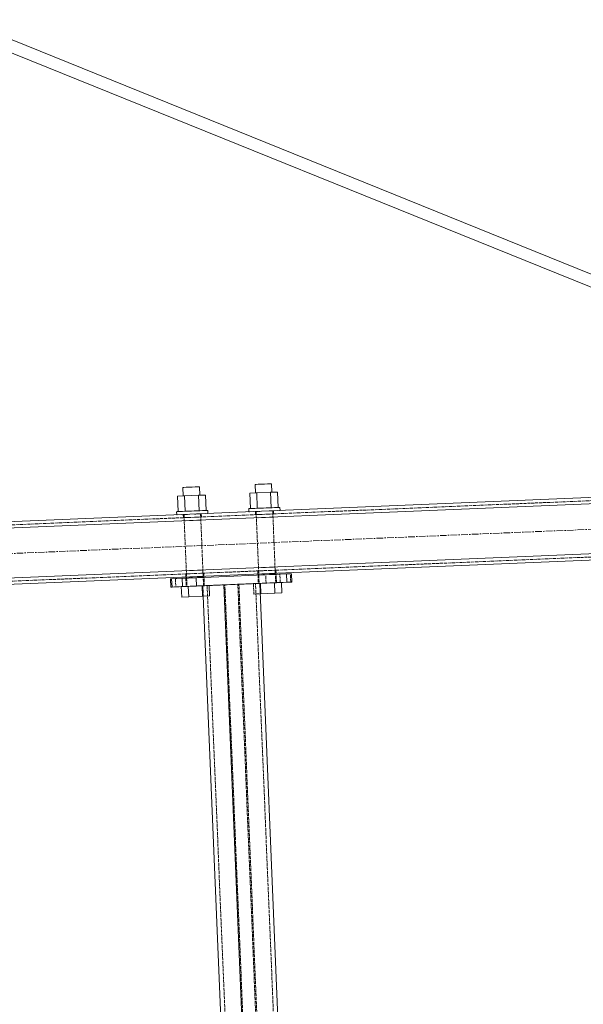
# Model space of a CAD drawing. Header units: millimetres. Extents: x -15129 to 9171, y -18789 to 5877.
# Tile 114 of 256: x -10718 to -10178, y -6777 to -5833. Entities that reach past the tile are written whole.
import ezdxf

# ---------------------------------------------------------------- set-up
doc = ezdxf.new("R2010")
doc.units = ezdxf.units.MM
doc.linetypes.add('ACAD_ISO02W100', pattern=[15, 12, -3])
doc.linetypes.add('CENTER', pattern=[50.8, 31.75, -6.35, 6.35, -6.35])
for name, color, linetype in [('AS_Belki', 145, 'Continuous'), ('AS_Blachy', 30, 'Continuous'), ('AS_Sruby', 9, 'Continuous')]:
    doc.layers.add(name, color=color, linetype=linetype)

msp = doc.modelspace()

# ---------------------------------------------------------------- linework, layer by layer
at = {"color": 5, "linetype": 'CENTER', "lineweight": 13, "ltscale": 0.2}
msp.add_line((-13035.76, -6440.75, 76020), (-9658.07, -6299.87, 38010), dxfattribs=at)
at = {"layer": 'AS_Belki', "color": 145, "linetype": 'Continuous', "lineweight": 13, "ltscale": 0.25}
for p, q in [((-9950.68, -6165.21), (-10773.85, -5832.57)), ((-10787.79, -5839.6), (-9954, -6176.53)), ((-11816.45, -6359.39), (-9760.49, -6273.64)), ((-11822.2, -6365.64), (-9754.24, -6279.39)), ((-11820.2, -6413.59), (-9752.24, -6327.34)), ((-11813.95, -6419.34), (-9757.99, -6333.59)), ((-10435.84, -8459.07), (-10522.76, -6374.49)), ((-10401.23, -8457.63), (-10488.15, -6373.05)), ((-10542.33, -6385.32), (-10456.38, -8446.61))]:
    msp.add_line(p, q, dxfattribs=at)
at = {"layer": 'AS_Belki', "color": 84, "linetype": 'ACAD_ISO02W100', "lineweight": 13, "ltscale": 0.25}
for p, q in [((-11816.33, -6362.39), (-9760.36, -6276.64)), ((-10545.11, -6306.37), (-10549.58, -6306.55)), ((-10548.4, -6306.5), (-10544.21, -6306.33)), ((-10544.97, -6306.36), (-10545.11, -6306.37)), ((-10544.21, -6306.33), (-10544.97, -6306.36)), ((-10544.09, -6309.33), (-10544.21, -6306.33)), ((-10492.36, -6304.17), (-10488.17, -6303.99)), ((-10492.36, -6304.17), (-10491.47, -6304.13)), ((-10492.36, -6304.17), (-10492.24, -6307.16)), ((-10479.18, -6303.62), (-10474.99, -6303.44)), ((-10474.87, -6306.44), (-10479.06, -6306.61)), ((-10475.89, -6303.48), (-10474.99, -6303.44)), ((-10475.76, -6306.48), (-10475.63, -6306.47)), ((-10474.87, -6306.44), (-10475.63, -6306.47)), ((-10475.63, -6306.47), (-10474.87, -6306.44)), ((-10474.87, -6306.44), (-10474.99, -6303.44)), ((-10561.59, -6307.05), (-10560.69, -6307.02)), ((-10560.82, -6307.02), (-10561.59, -6307.05)), ((-10561.59, -6307.05), (-10561.46, -6310.05)), ((-10560.56, -6310.01), (-10561.46, -6310.05)), ((-10560.7, -6310.02), (-10561.46, -6310.05)), ((-10559.87, -6306.98), (-10560.82, -6307.02)), ((-10544.72, -6312.36), (-10560.57, -6313.02)), ((-10555.1, -6309.79), (-10560.56, -6310.01)), ((-10559.72, -6306.98), (-10559.87, -6306.98)), ((-10557.4, -6306.88), (-10559.72, -6306.98)), ((-10550.57, -6306.59), (-10550.69, -6306.6)), ((-10549.58, -6306.55), (-10550.57, -6306.59)), ((-10550.45, -6309.59), (-10544.99, -6309.36)), ((-10544.09, -6309.33), (-10548.28, -6309.5)), ((-10544.99, -6309.36), (-10544.85, -6309.36)), ((-10544.09, -6309.33), (-10544.85, -6309.36)), ((-10492.24, -6307.16), (-10491.34, -6307.13)), ((-10492.24, -6307.16), (-10491.48, -6307.13)), ((-10475.5, -6309.47), (-10491.35, -6310.13)), ((-10491.34, -6307.13), (-10485.88, -6306.9)), ((-11814.08, -6416.34), (-9758.11, -6330.59)), ((-10558.57, -6360.97), (-10542.72, -6360.31)), ((-10489.09, -6361.08), (-10489.99, -6361.12)), ((-10489.99, -6361.12), (-10489.23, -6361.09)), ((-10489.99, -6361.12), (-10489.86, -6364.11)), ((-10489.35, -6358.09), (-10473.5, -6357.43)), ((-10489.09, -6361.08), (-10483.63, -6360.85)), ((-10476.81, -6360.57), (-10472.61, -6360.39)), ((-10473.38, -6360.42), (-10473.51, -6360.43)), ((-10472.61, -6360.39), (-10473.38, -6360.42)), ((-10472.49, -6363.39), (-10472.61, -6360.39)), ((-10558.31, -6363.97), (-10559.21, -6364)), ((-10558.45, -6363.97), (-10559.21, -6364)), ((-10559.21, -6364), (-10559.09, -6367)), ((-10558.19, -6366.96), (-10559.09, -6367)), ((-10559.09, -6367), (-10558.32, -6366.97)), ((-10558.31, -6363.97), (-10552.85, -6363.74)), ((-10558.19, -6366.96), (-10552.73, -6366.74)), ((-10548.07, -6366.54), (-10542.61, -6366.31)), ((-10546.03, -6363.45), (-10541.84, -6363.28)), ((-10545.9, -6366.45), (-10541.71, -6366.28)), ((-10542.6, -6363.31), (-10542.74, -6363.32)), ((-10542.61, -6366.31), (-10542.47, -6366.31)), ((-10542.6, -6363.31), (-10541.84, -6363.28)), ((-10542.47, -6366.31), (-10541.71, -6366.28)), ((-10541.71, -6366.28), (-10541.84, -6363.28)), ((-10489.86, -6364.11), (-10488.97, -6364.08)), ((-10489.86, -6364.11), (-10489.1, -6364.08)), ((-10488.97, -6364.08), (-10483.5, -6363.85)), ((-10478.85, -6363.65), (-10473.39, -6363.43)), ((-10476.68, -6363.56), (-10472.49, -6363.39)), ((-10473.39, -6363.43), (-10473.25, -6363.42)), ((-10473.25, -6363.42), (-10472.49, -6363.39)), ((-10542.1, -6375.3), (-10542.75, -6375.33)), ((-10542.1, -6375.3), (-10542.75, -6375.33)), ((-10542.75, -6375.33), (-10542.33, -6385.32)), ((-10541.34, -6375.27), (-10542.1, -6375.3)), ((-10541.34, -6375.27), (-10542.1, -6375.3)), ((-10541.34, -6375.27), (-10503.38, -6373.69)), ((-10522.89, -6374.5), (-10541.34, -6375.27)), ((-10521.67, -6374.45), (-10538.65, -6375.16)), ((-10538.65, -6375.16), (-10451.73, -8459.73)), ((-10522.76, -6374.49), (-10522.89, -6374.5)), ((-10434.74, -8459.02), (-10521.67, -6374.45)), ((-10492.25, -6373.22), (-10509.23, -6373.93)), ((-10422.31, -8458.5), (-10509.23, -6373.93)), ((-10421.21, -8458.46), (-10508.14, -6373.88)), ((-10488.15, -6373.05), (-10492.25, -6373.22)), ((-10405.32, -8457.8), (-10492.25, -6373.22))]:
    msp.add_line(p, q, dxfattribs=at)
at = {"layer": 'AS_Blachy', "color": 145, "linetype": 'Continuous', "lineweight": 13, "ltscale": 0.25}
for p, q in [((-10569, -6368.42), (-10573.66, -6368.61)), ((-10573.66, -6368.61), (-10572.66, -6368.57)), ((-10573.66, -6368.61), (-10573.32, -6376.6)), ((-10572.66, -6368.57), (-10562.67, -6368.15)), ((-10572.66, -6368.57), (-10572.32, -6376.56)), ((-10558.28, -6367.97), (-10569, -6368.42)), ((-10562.67, -6368.15), (-10556.6, -6367.9)), ((-10562.67, -6368.15), (-10562.33, -6376.14)), ((-10558.15, -6367.96), (-10559.04, -6368)), ((-10558.28, -6367.97), (-10559.04, -6368)), ((-10549.02, -6367.58), (-10556.6, -6367.9)), ((-10556.6, -6367.9), (-10552.68, -6367.74)), ((-10545.86, -6367.45), (-10552.68, -6367.74)), ((-10462.49, -6363.97), (-10549.02, -6367.58)), ((-10549.02, -6367.58), (-10548.68, -6375.58)), ((-10548.68, -6375.58), (-10462.16, -6371.97)), ((-10541.67, -6367.28), (-10545.86, -6367.45)), ((-10542.43, -6367.31), (-10541.67, -6367.28)), ((-10488.92, -6365.08), (-10489.82, -6365.11)), ((-10489.06, -6365.08), (-10489.82, -6365.11)), ((-10488.92, -6365.08), (-10483.46, -6364.85)), ((-10476.64, -6364.56), (-10483.46, -6364.85)), ((-10472.45, -6364.39), (-10476.64, -6364.56)), ((-10472.45, -6364.39), (-10473.21, -6364.42)), ((-10468.83, -6364.24), (-10472.94, -6364.41)), ((-10458.83, -6363.82), (-10468.83, -6364.24)), ((-10457.84, -6363.78), (-10462.49, -6363.97)), ((-10462.16, -6371.97), (-10462.49, -6363.97)), ((-10462.16, -6371.97), (-10457.5, -6371.77)), ((-10457.5, -6371.77), (-10457.84, -6363.78)), ((-10573.32, -6376.6), (-10572.32, -6376.56)), ((-10572.32, -6376.56), (-10562.33, -6376.14)), ((-10562.33, -6376.14), (-10556.27, -6375.89)), ((-10556.27, -6375.89), (-10552.24, -6375.72)), ((-10552.24, -6375.72), (-10548.68, -6375.58))]:
    msp.add_line(p, q, dxfattribs=at)
at = {"layer": 'AS_Blachy', "color": 84, "linetype": 'ACAD_ISO02W100', "lineweight": 13, "ltscale": 0.25}
for p, q in [((-10569, -6368.42), (-10568.67, -6376.41)), ((-10559.04, -6368), (-10558.71, -6375.99)), ((-10549.02, -6367.58), (-10558.28, -6367.97)), ((-10558.28, -6367.97), (-10554.85, -6367.83)), ((-10552.68, -6367.73), (-10554.85, -6367.83)), ((-10548.03, -6367.54), (-10542.57, -6367.31)), ((-10542.57, -6367.31), (-10542.43, -6367.31)), ((-10541.34, -6375.27), (-10541.67, -6367.28)), ((-10489.82, -6365.11), (-10489.49, -6373.11)), ((-10482.47, -6364.81), (-10489.06, -6365.08)), ((-10485.63, -6364.94), (-10489.06, -6365.08)), ((-10483.46, -6364.85), (-10485.63, -6364.94)), ((-10485.3, -6372.93), (-10476.31, -6372.56)), ((-10474.89, -6364.49), (-10482.47, -6364.81)), ((-10482.14, -6372.8), (-10482.47, -6364.81)), ((-10474.56, -6372.48), (-10482.14, -6372.8)), ((-10478.81, -6364.65), (-10473.35, -6364.43)), ((-10478.47, -6372.65), (-10473.01, -6372.42)), ((-10472.11, -6372.38), (-10476.31, -6372.56)), ((-10472.94, -6364.41), (-10474.89, -6364.49)), ((-10468.49, -6372.23), (-10474.56, -6372.48)), ((-10473.21, -6364.42), (-10473.35, -6364.43)), ((-10473.01, -6372.42), (-10472.88, -6372.41)), ((-10472.88, -6372.41), (-10472.11, -6372.38)), ((-10472.11, -6372.38), (-10472.45, -6364.39)), ((-10468.49, -6372.23), (-10468.83, -6364.24)), ((-10458.5, -6371.81), (-10468.49, -6372.23)), ((-10457.6, -6363.77), (-10458.83, -6363.82)), ((-10458.5, -6371.81), (-10458.83, -6363.82)), ((-10457.5, -6371.77), (-10458.5, -6371.81)), ((-10457.84, -6363.78), (-10457.6, -6363.77)), ((-10573.32, -6376.6), (-10568.67, -6376.41)), ((-10568.67, -6376.41), (-10494.17, -6373.3)), ((-10557.81, -6375.96), (-10558.71, -6375.99)), ((-10558.71, -6375.99), (-10557.95, -6375.96)), ((-10557.95, -6375.96), (-10554.52, -6375.82)), ((-10556.27, -6375.89), (-10552.35, -6375.73)), ((-10554.52, -6375.82), (-10545.53, -6375.44)), ((-10547.7, -6375.53), (-10542.24, -6375.31)), ((-10541.34, -6375.27), (-10545.53, -6375.44)), ((-10542.24, -6375.31), (-10542.1, -6375.3)), ((-10542.1, -6375.3), (-10541.34, -6375.27)), ((-10492.25, -6373.22), (-10482.14, -6372.8)), ((-10489.49, -6373.11), (-10488.59, -6373.07)), ((-10489.49, -6373.11), (-10488.73, -6373.07)), ((-10488.73, -6373.07), (-10485.3, -6372.93)), ((-10488.59, -6373.07), (-10483.13, -6372.84))]:
    msp.add_line(p, q, dxfattribs=at)
at = {"layer": 'AS_Sruby', "color": 145, "linetype": 'Continuous', "lineweight": 13, "ltscale": 0.25}
for p, q in [((-10491.68, -6278.12), (-10492.69, -6278.16)), ((-10492.69, -6278.16), (-10492.34, -6286.35)), ((-10489.63, -6278.03), (-10491.68, -6278.12)), ((-10486.83, -6277.91), (-10489.63, -6278.03)), ((-10483.72, -6277.78), (-10486.83, -6277.91)), ((-10480.76, -6277.66), (-10483.72, -6277.78)), ((-10478.42, -6277.56), (-10480.76, -6277.66)), ((-10477.04, -6277.5), (-10478.42, -6277.56)), ((-10476.84, -6277.5), (-10477.04, -6277.5)), ((-10476.49, -6285.69), (-10476.84, -6277.5)), ((-10560.9, -6281), (-10561.91, -6281.04)), ((-10561.91, -6281.04), (-10561.57, -6289.24)), ((-10558.85, -6280.92), (-10560.9, -6281)), ((-10556.05, -6280.8), (-10558.85, -6280.92)), ((-10552.94, -6280.67), (-10556.05, -6280.8)), ((-10549.99, -6280.55), (-10552.94, -6280.67)), ((-10547.64, -6280.45), (-10549.99, -6280.55)), ((-10546.26, -6280.39), (-10547.64, -6280.45)), ((-10546.06, -6280.38), (-10546.26, -6280.39)), ((-10545.72, -6288.58), (-10546.06, -6280.38)), ((-10491.1, -6286.3), (-10497.78, -6286.58)), ((-10497.78, -6286.58), (-10497.17, -6301.36)), ((-10477.74, -6285.74), (-10491.1, -6286.3)), ((-10491.1, -6286.3), (-10490.48, -6301.09)), ((-10471.06, -6285.46), (-10477.74, -6285.74)), ((-10477.74, -6285.74), (-10477.12, -6300.53)), ((-10470.44, -6300.25), (-10471.06, -6285.46)), ((-10560.32, -6289.19), (-10567, -6289.46)), ((-10567, -6289.46), (-10566.39, -6304.25)), ((-10546.96, -6288.63), (-10560.32, -6289.19)), ((-10559.71, -6303.97), (-10560.32, -6289.19)), ((-10540.28, -6288.35), (-10546.96, -6288.63)), ((-10546.34, -6303.42), (-10546.96, -6288.63)), ((-10539.66, -6303.14), (-10540.28, -6288.35)), ((-10567.88, -6304.31), (-10567.98, -6304.32)), ((-10567.98, -6304.32), (-10567.85, -6307.31)), ((-10567.22, -6304.29), (-10567.88, -6304.31)), ((-10566, -6304.24), (-10567.22, -6304.29)), ((-10564.29, -6304.16), (-10566, -6304.24)), ((-10562.15, -6304.07), (-10564.29, -6304.16)), ((-10559.65, -6303.97), (-10562.15, -6304.07)), ((-10559.65, -6303.97), (-10556.9, -6303.86)), ((-10556.9, -6303.86), (-10554, -6303.73)), ((-10554, -6303.73), (-10551.07, -6303.61)), ((-10551.07, -6303.61), (-10548.21, -6303.49)), ((-10548.21, -6303.49), (-10545.53, -6303.38)), ((-10545.53, -6303.38), (-10543.14, -6303.28)), ((-10543.14, -6303.28), (-10541.13, -6303.2)), ((-10541.13, -6303.2), (-10539.58, -6303.13)), ((-10539.58, -6303.13), (-10538.55, -6303.09)), ((-10538.55, -6303.09), (-10538.07, -6303.07)), ((-10537.94, -6306.07), (-10538.07, -6303.07)), ((-10498.76, -6301.43), (-10498.63, -6304.43)), ((-10498.66, -6301.43), (-10498.76, -6301.43)), ((-10497.99, -6301.4), (-10498.66, -6301.43)), ((-10497.99, -6301.4), (-10496.78, -6301.35)), ((-10496.78, -6301.35), (-10495.07, -6301.28)), ((-10495.07, -6301.28), (-10492.93, -6301.19)), ((-10492.93, -6301.19), (-10490.43, -6301.08)), ((-10490.43, -6301.08), (-10487.68, -6300.97)), ((-10487.68, -6300.97), (-10484.78, -6300.85)), ((-10484.78, -6300.85), (-10481.85, -6300.73)), ((-10481.85, -6300.73), (-10478.98, -6300.61)), ((-10478.98, -6300.61), (-10476.31, -6300.49)), ((-10476.31, -6300.49), (-10473.92, -6300.39)), ((-10473.92, -6300.39), (-10471.91, -6300.31)), ((-10471.91, -6300.31), (-10470.36, -6300.25)), ((-10470.36, -6300.25), (-10469.33, -6300.2)), ((-10469.33, -6300.2), (-10468.85, -6300.18)), ((-10468.72, -6303.18), (-10468.85, -6300.18)), ((-10558.32, -6366.97), (-10558.28, -6367.97)), ((-10542.43, -6367.31), (-10542.47, -6366.31)), ((-10489.1, -6364.08), (-10489.06, -6365.08)), ((-10474.12, -6372.47), (-10473.7, -6382.46)), ((-10473.21, -6364.42), (-10473.25, -6363.42)), ((-10467.02, -6382.18), (-10467.44, -6372.19)), ((-10561.01, -6376.09), (-10563.39, -6376.19)), ((-10563.39, -6376.19), (-10562.97, -6386.18)), ((-10556.29, -6385.9), (-10556.71, -6375.91)), ((-10542.93, -6385.34), (-10543.34, -6375.35)), ((-10536.24, -6385.07), (-10536.66, -6375.07)), ((-10487.48, -6373.02), (-10487.07, -6383.01)), ((-10562.97, -6386.18), (-10556.29, -6385.9)), ((-10556.29, -6385.9), (-10542.93, -6385.34)), ((-10542.93, -6385.34), (-10536.24, -6385.07)), ((-10487.74, -6383.04), (-10487.07, -6383.01)), ((-10487.07, -6383.01), (-10473.7, -6382.46)), ((-10473.7, -6382.46), (-10467.02, -6382.18))]:
    msp.add_line(p, q, dxfattribs=at)
at = {"layer": 'AS_Sruby', "color": 84, "linetype": 'ACAD_ISO02W100', "lineweight": 13, "ltscale": 0.25}
for p, q in [((-10492.48, -6278.15), (-10492.69, -6278.16)), ((-10476.84, -6277.5), (-10477.04, -6277.5)), ((-10561.7, -6281.04), (-10561.91, -6281.04)), ((-10546.06, -6280.38), (-10546.26, -6280.39)), ((-10492.34, -6286.35), (-10491.34, -6286.31)), ((-10492.34, -6286.35), (-10492.14, -6286.34)), ((-10477.5, -6285.73), (-10476.49, -6285.69)), ((-10476.7, -6285.7), (-10476.49, -6285.69)), ((-10561.57, -6289.24), (-10560.56, -6289.2)), ((-10561.57, -6289.24), (-10561.36, -6289.23)), ((-10546.72, -6288.62), (-10545.72, -6288.58)), ((-10545.92, -6288.58), (-10545.72, -6288.58)), ((-10567.98, -6304.32), (-10567.5, -6304.3)), ((-10567.5, -6304.3), (-10566.47, -6304.25)), ((-10566.47, -6304.25), (-10566.39, -6304.25)), ((-10566.39, -6304.25), (-10559.71, -6303.97)), ((-10559.71, -6303.97), (-10557.38, -6303.88)), ((-10559.71, -6303.97), (-10559.65, -6303.97)), ((-10557.38, -6303.88), (-10550.83, -6303.6)), ((-10550.83, -6303.6), (-10547.28, -6303.45)), ((-10547.28, -6303.45), (-10546.34, -6303.42)), ((-10545.18, -6306.37), (-10544.97, -6306.36)), ((-10542.47, -6366.31), (-10544.97, -6306.36)), ((-10541.37, -6303.21), (-10540.97, -6303.19)), ((-10540.97, -6303.19), (-10539.66, -6303.14)), ((-10538.17, -6303.07), (-10538.83, -6303.1)), ((-10537.94, -6306.07), (-10538.42, -6306.09)), ((-10538.07, -6303.07), (-10538.17, -6303.07)), ((-10538.04, -6306.07), (-10537.94, -6306.07)), ((-10498.76, -6301.43), (-10498.28, -6301.41)), ((-10498.15, -6304.41), (-10498.63, -6304.43)), ((-10498.63, -6304.43), (-10498.54, -6304.42)), ((-10498.28, -6301.41), (-10497.99, -6301.4)), ((-10491.6, -6304.13), (-10489.1, -6364.08)), ((-10491.6, -6304.13), (-10491.4, -6304.13)), ((-10490.48, -6301.09), (-10488.15, -6300.99)), ((-10488.15, -6300.99), (-10482.07, -6300.73)), ((-10482.07, -6300.73), (-10478.06, -6300.57)), ((-10478.06, -6300.57), (-10477.12, -6300.53)), ((-10475.96, -6303.48), (-10475.75, -6303.47)), ((-10473.25, -6363.42), (-10475.75, -6303.47)), ((-10468.94, -6300.19), (-10469.61, -6300.21)), ((-10468.72, -6303.18), (-10469.2, -6303.2)), ((-10468.85, -6300.18), (-10468.94, -6300.19)), ((-10468.82, -6303.18), (-10468.72, -6303.18)), ((-10567.38, -6307.29), (-10567.85, -6307.31)), ((-10567.85, -6307.31), (-10567.76, -6307.31)), ((-10560.82, -6307.02), (-10560.62, -6307.01)), ((-10560.82, -6307.02), (-10558.32, -6366.97)), ((-10558.28, -6367.97), (-10557.95, -6375.96)), ((-10542.1, -6375.3), (-10542.43, -6367.31)), ((-10489.06, -6365.08), (-10488.73, -6373.07)), ((-10472.88, -6372.41), (-10473.21, -6364.42)), ((-10472.88, -6372.41), (-10473.08, -6372.42)), ((-10563.39, -6376.19), (-10557.95, -6375.96)), ((-10561.01, -6376.09), (-10556.71, -6375.91)), ((-10557.95, -6375.96), (-10556.95, -6375.92)), ((-10557.74, -6375.95), (-10557.95, -6375.96)), ((-10556.95, -6375.92), (-10554.89, -6375.83)), ((-10556.71, -6375.91), (-10543.34, -6375.35)), ((-10554.89, -6375.83), (-10552.09, -6375.72)), ((-10552.09, -6375.72), (-10548.98, -6375.59)), ((-10548.98, -6375.59), (-10548.68, -6375.58)), ((-10536.66, -6375.07), (-10543.34, -6375.35)), ((-10542.1, -6375.3), (-10542.3, -6375.31)), ((-10494.17, -6373.3), (-10492.25, -6373.22)), ((-10494.17, -6373.3), (-10493.75, -6383.29)), ((-10491.29, -6373.18), (-10492.25, -6373.22)), ((-10488.52, -6373.07), (-10488.73, -6373.07)), ((-10487.48, -6373.02), (-10488.15, -6373.05)), ((-10493.75, -6383.29), (-10491.83, -6383.21)), ((-10493.75, -6383.29), (-10491.83, -6383.21)), ((-10491.83, -6383.21), (-10487.74, -6383.04)), ((-10487.74, -6383.04), (-10487.07, -6383.01))]:
    msp.add_line(p, q, dxfattribs=at)

doc.saveas('drawing.dxf')
